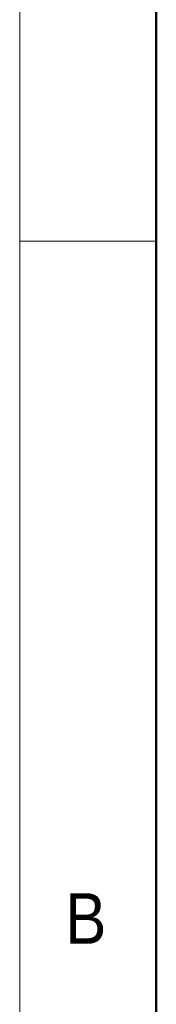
# Model space of a CAD drawing. Header units: millimetres. Extents: x 40 to 3320, y 40 to 2336.
# Tile 4 of 18: x 40 to 80, y 1765 to 2053. Entities that reach past the tile are written whole.
import ezdxf

# ---------------------------------------------------------------- set-up
doc = ezdxf.new("R2010")
doc.units = ezdxf.units.MM
doc.header["$LTSCALE"] = 8
doc.styles.add('SLDTEXTSTYLE0', font='Gothic.ttf', dxfattribs={"width": 0.913})

msp = doc.modelspace()

# ---------------------------------------------------------------- linework, layer by layer
at = {"color": 7, "linetype": 'Continuous', "lineweight": 18}
for p, q in [((40, 2336), (40, 40)), ((80, 2296), (80, 80)), ((80, 1988), (40, 1988))]:
    msp.add_line(p, q, dxfattribs=at)
at = {"color": 7, "linetype": 'Continuous', "lineweight": 50}
msp.add_line((80, 2296), (80, 80), dxfattribs=at)

# ---------------------------------------------------------------- texts
at = {"color": 7, "linetype": 'Continuous', "lineweight": 0, "insert": (53.3333333, 1797.1704528), "char_height": 14.8166667, "attachment_point": 1, "style": 'SLDTEXTSTYLE0'}
msp.add_mtext('B', dxfattribs=at)

doc.saveas('drawing.dxf')
